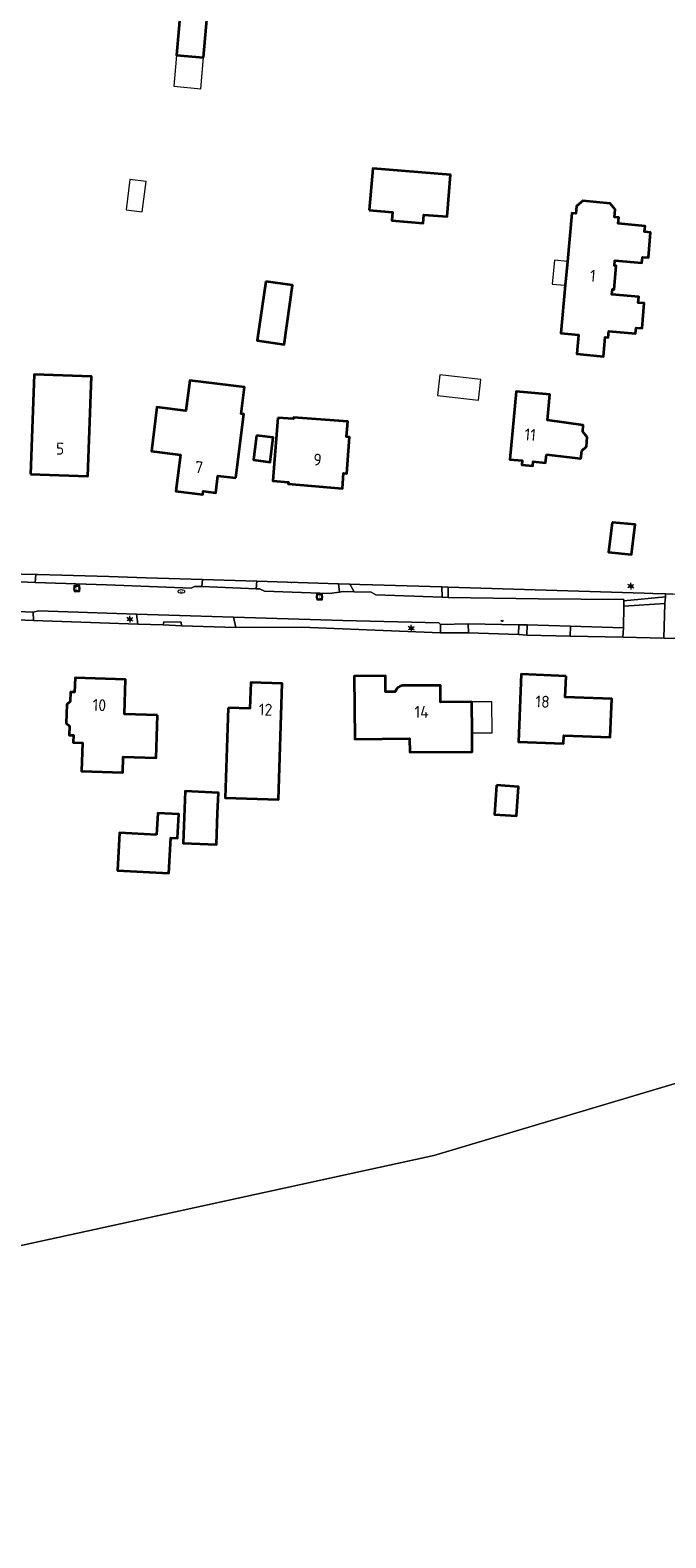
# Model space of a CAD drawing. Header units: metres. Extents: x 140853 to 145288, y 474558 to 480269.
# Tile 170 of 256: x 143069 to 143164, y 477840 to 478066. Entities that reach past the tile are written whole.
import ezdxf
from ezdxf.enums import TextEntityAlignment as Align

# ---------------------------------------------------------------- set-up
doc = ezdxf.new("R2010")
doc.units = ezdxf.units.M
doc.header["$MEASUREMENT"] = 0
for name, color, linetype, lineweight in [('B-WE-GR-BEPLANTING_CULTUUR_BOSPLANTSOEN-G', 90, 'GR-PLANTSOEN', 18), ('B-WE-GR-GROENVOORZIENING-G', 80, 'Continuous', 18), ('B-WE-IE-TERREINAFSCHEIDING_KUNSTMATIG_HEKWERK-G', 20, 'IE-TERREINAFSCHEIDING-KUNSTMATIG', 18), ('B-WE-KL-ET_LS_OV_LICHTMAST-S', 190, 'Continuous', 18), ('B-WE-KL-WATER_BRANDLEIDING_PUT-S', 150, 'Continuous', 18), ('B-WE-KL-WATER_PUT-S', 170, 'Continuous', 18), ('B-WE-OG-BEBOUWING-G', 7, 'Continuous', 35), ('B-WE-OG-BEBOUWING_BIJGEBOUW-G', 7, 'Continuous', 18), ('B-WE-OG-BEBOUWING_HUISNUMMER-T18', 10, 'Continuous', 18), ('B-WE-OG-BEBOUWING_LUIFEL-G', 7, 'Continuous', 18), ('B-WE-OG-TERREIN_ERF-G', 7, 'Continuous', 18), ('B-WE-RI-GWA_RIOOLPUT-S', 30, 'Continuous', 18), ('B-WE-VH-ONVERHARD-G', 252, 'Continuous', 18), ('B-WE-VH-VERHARDING_ASFALT-G', 252, 'Continuous', 18), ('B-WE-VH-VERHARDING_BETONSTRAATSTEEN-G', 252, 'Continuous', 18), ('B-WE-VH-VERHARDING_HALFVERHARDING_GRIND-G', 252, 'Continuous', 18), ('B-WE-VH-VERHARDING_OPEN-G', 252, 'Continuous', 18), ('B-WE-VH-VERHARDING_STRAATBAKSTEEN-G', 252, 'Continuous', 18), ('X-XX-XX-ALGEMEEN-S', 7, 'Continuous', 18)]:
    doc.layers.add(name, color=color, linetype=linetype, lineweight=lineweight)
doc.styles.add('NLCS-ISO', font='txt')
doc.linetypes.add('GR-PLANTSOEN', pattern='A,0,[179,NLCS.shx,S=2,R=0,X=0,Y=0],-4', length=4)
doc.linetypes.add('IE-TERREINAFSCHEIDING-KUNSTMATIG', pattern='A,4,[82,NLCS.shx,S=0.75,R=90,X=0,Y=0],4,-2', length=10)

# ---------------------------------------------------------------- blocks, each defined once
blk = doc.blocks.new('SIE-WEG_AFVALBAK_TYPE_01')
for radius in [0.25, 0.156]:
    blk.add_circle((0, 0), radius)
blk = doc.blocks.new('B-SIE-WEG_LICHTMAST-SO')
at = {"ltscale": 0.1}
for p, q in [((-1.1, 0.6), (-2.2, 1.3)), ((0, 1.3), (0, 2.5)), ((1.1, 0.6), (2.2, 1.3)), ((-1.1, -0.6), (-2.2, -1.3)), ((0, -1.3), (0, -2.5)), ((1.1, -0.6), (2.2, -1.3))]:
    blk.add_line(p, q, dxfattribs=at)
at = {"flags": 128}
for points in [[(-1.2, 0.5), (1.2, 0.5)], [(-1.2, -0.5), (1.2, -0.5)]]:
    blk.add_lwpolyline(points, dxfattribs=at)
at = {"ltscale": 0.1}
blk.add_circle((0, 0), 1.27, dxfattribs=at)
at = {"style": 'NLCS-ISO'}
blk.add_attdef('TYPE', text='', height=1.8, dxfattribs=at).set_placement((0, 2.5), align=Align.BOTTOM_CENTER)
blk = doc.blocks.new('SIE-WEG_STRAATPOT_BRANDKRAAN-SO')
blk.add_ellipse((0, 0), major_axis=(-0.729, 0), ratio=0.685994)
at = {"style": 'NLCS-ISO'}
blk.add_text('BR', height=0.4, dxfattribs=at).set_placement((-0.3, -0.2))
blk = doc.blocks.new('SRI-PUT_INSPECTIE-SO')
at = {"lineweight": -3, "flags": 128}
blk.add_lwpolyline([(-2, -2), (2, -2), (2, 2), (-2, 2)], close=True, dxfattribs=at)
at = {"lineweight": -3, "ltscale": 1.5}
blk.add_circle((0, 0), 2, dxfattribs=at)
at = {"ltscale": 0.1, "style": 'NLCS-ISO'}
blk.add_text('I', height=2.5, dxfattribs=at).set_placement((0, 0), align=Align.MIDDLE_CENTER)
blk = doc.blocks.new('SKL-WATERLEIDINGPUT-SO')
at = {"color": 0, "linetype": 'ByBlock', "lineweight": 18}
blk.add_ellipse((0, 0), major_axis=(2.5, 0), ratio=0.54, dxfattribs=at)
at = {"color": 0, "linetype": 'ByBlock', "lineweight": 18, "style": 'NLCS-ISO'}
blk.add_text('wl', height=1.8, dxfattribs=at).set_placement((0, 0), align=Align.MIDDLE_CENTER)

msp = doc.modelspace()

# ---------------------------------------------------------------- linework, layer by layer
at = {"layer": 'B-WE-GR-BEPLANTING_CULTUUR_BOSPLANTSOEN-G', "ltscale": 0.2, "flags": 128}
msp.add_lwpolyline([(143486.384, 478172.812), (143480.556, 478175.008), (143379.222, 478198.307), (143238.925, 478241.405), (143229.36, 478235.529), (143287.716, 478217.565), (143265.756, 478144.143), (143188.365, 478170.998), (143178.556, 478121.189), (143153.844, 478128.445), (143169.081, 478207.615), (143163.037, 478205.437), (143145.191, 478199.744), (143127.145, 478194.718), (143113.357, 478191.522), (143099.492, 478188.675), (143088.475, 478186.673), (143077.638, 478149.747), (143233.477, 478102.471), (143236.543, 478101.541), (143221.656, 477979.844), (143165.504, 477981.586), (143164.371, 477981.621), (143164.371, 477981.173), (143164.28, 477980.197), (143164.149, 477974.953), (143194.22, 477974.203), (143267.163, 477974.079), (143306.769, 477974.011), (143311.679, 477956.369), (143308.475, 477950.477), (143264.976, 477937.496), (143173.431, 477910.177), (143129.555, 477897.083), (143023.446, 477873.939), (143000, 477868.825), (142869.03, 477840.139), (142862.913, 477861.758), (142861.399, 477859.863), (142836.238, 477836.363), (142833.866, 477834.373), (142831.25, 477832.067), (142829.851, 477830.701), (142828.618, 477829.372), (142820.497, 477822.648), (142811.879, 477815.645), (142807.761, 477812.173), (142784.53, 477792.86), (142779.547, 477788.654), (142772.278, 477782.591), (142769.836, 477780.487), (142763.413, 477774.207), (142754.289, 477765.378), (142748.126, 477759.218), (142747.786, 477758.878), (142739.43, 477750), (142722.704, 477731.031), (142719.61, 477727.659), (142718, 477726.179), (142718.649, 477724.85), (142719.298, 477723.325), (142715.93, 477719.474), (142714.762, 477720.586), (142713.282, 477720.939), (142709.647, 477716.847), (142681.113, 477681.769), (142679.247, 477679.381), (142665.07, 477660.215), (142663.896, 477664.421), (142663.303, 477663.673), (142667.946, 477640.834), (142681.216, 477619.6), (142681.216, 477619.6, 0.0763381), (142741.403, 477561.144), (142741.403, 477561.144, 0.2367689), (142774.215, 477555.709), (142774.215, 477555.709), (142789.805, 477560.918), (142816.748, 477570.782), (142816.748, 477570.782, -0.0441848), (142836.692, 477575.559), (142836.692, 477575.559), (142854.479, 477581.163), (142854.479, 477581.163, 0.0429709), (142857.142, 477582.469), (142857.142, 477582.469), (142860.17, 477584.57), (142864.83, 477587.241), (142869.049, 477589.621), (142873.877, 477591.896), (142882.254, 477595.792), (142890.178, 477599.342), (142895.092, 477601.51), (142902.261, 477604.314), (142908.328, 477606.825), (142912.339, 477608.449), (142921.363, 477611.941), (142943.073, 477620.901), (142964.135, 477630.016), (142978.274, 477635.825), (142979.628, 477636.417), (142981.685, 477637.453), (142998.294, 477646.097), (143000, 477646.905), (143013.134, 477653.103), (143019.392, 477656.289), (143039.007, 477666.221), (143051.332, 477672.337), (143064.046, 477678.815), (143074.15, 477683.915), (143083.766, 477688.602), (143092.142, 477692.901), (143110.335, 477701.891), (143119.799, 477706.622), (143127.196, 477710.242), (143131.586, 477712.322), (143143.29, 477717.419), (143151.241, 477720.905), (143157.655, 477723.946), (143168.1, 477729.307), (143175.689, 477733.182), (143194.419, 477742.589), (143208.957, 477750), (143211.403, 477751.247), (143218.663, 477753.845), (143228.868, 477756.7), (143230.493, 477757.108), (143234.403, 477757.823), (143243.187, 477758.696), (143245.625, 477758.851), (143248.774, 477758.804), (143255.63, 477758.202), (143258.576, 477758.002), (143260.912, 477757.699), (143262.944, 477757.346), (143266.854, 477756.893), (143270.969, 477756.034), (143274.626, 477755.378), (143280.162, 477754.266), (143280.162, 477754.266, 0.0750108), (143305.758, 477753.43), (143305.758, 477753.43), (143316.016, 477754.508), (143321.957, 477755.225), (143325.46, 477755.839), (143328.507, 477756.4), (143332.213, 477757.725), (143335.208, 477758.591), (143337.391, 477759.61), (143339.828, 477760.171), (143343.636, 477761.699), (143344.905, 477762.106), (143346.276, 477762.615), (143349.27, 477764.396), (143349.27, 477764.396, -0.0469972), (143350.945, 477765.617), (143350.945, 477765.617, -0.0659339), (143353.585, 477766.737), (143353.585, 477766.737), (143356.021, 477768.162), (143361.113, 477770.429), (143365.921, 477772.185), (143365.921, 477772.185, 0.0379722), (143366.784, 477772.542), (143366.784, 477772.542, 0.0413559), (143367.393, 477772.897), (143367.393, 477772.897, -0.0282897), (143368.306, 477773.507), (143368.306, 477773.507, -0.0713289), (143370.185, 477774.221), (143370.185, 477774.221), (143378.358, 477777.226), (143380.236, 477778.193), (143384.45, 477779.568), (143388.468, 477781.345), (143390.643, 477782.368), (143390.643, 477782.368, -0.0420375), (143392.115, 477783.182), (143392.115, 477783.182, -0.0471207), (143393.537, 477783.691), (143393.537, 477783.691, 0.0559923), (143394.908, 477784.15), (143394.908, 477784.15, 0.0765349), (143396.226, 477785.067), (143396.226, 477785.067), (143398.258, 477786.033), (143400.542, 477787.254), (143403.689, 477788.883), (143407.597, 477791.223), (143412.775, 477794.073), (143423.233, 477797.893), (143428.666, 477798.915), (143432.526, 477799.809), (143421.062, 477817.531), (143419.931, 477823.485), (143421.135, 477832.436), (143430.088, 477851.734), (143401.919, 477848.604), (143393.777, 477849.819), (143389.892, 477850.94), (143387.534, 477852.134), (143376.463, 477867.558), (143365.196, 477887.238), (143362.684, 477892.688), (143362.49, 477898.689), (143366.336, 477913.105), (143370.628, 477929.418), (143385.989, 477987.38), (143399.518, 477994.611), (143410.074, 477999.93), (143410.159, 478000), (143421.478, 478009.286), (143421.421, 478015.306), (143426.322, 478015.562), (143426.295, 478021.819), (143434.734, 478021.93), (143434.702, 478025.135), (143434.649, 478039.135), (143468.819, 478039.264), (143475.785, 478047.073), (143475.785, 478047.073, -0.0218076), (143481.897, 478053.615), (143481.897, 478053.615, -0.0929516), (143491.112, 478060.84), (143491.112, 478060.84), (143500, 478065.054), (143508.655, 478068.751), (143517.803, 478072.434), (143528.765, 478076.309), (143536.372, 478078.727), (143536.372, 478078.727, -0.013226), (143552.161, 478083.234), (143552.161, 478083.234), (143546.504, 478115.85), (143549.746, 478115.709), (143552.318, 478105.273), (143570.075, 478109.451), (143569.553, 478112.127), (143567.23, 478131.373), (143545.713, 478130.441), (143540.501, 478149.817), (143563.045, 478154.87), (143559.267, 478182.079), (143500, 478173.977), (143487.662, 478172.29), (143486.384, 478172.812)], format="xyb", close=True, dxfattribs=at)
at = {"layer": 'B-WE-GR-GROENVOORZIENING-G', "ltscale": 0.2, "flags": 128}
for points in [[(143080.257, 477982.961), (143086.751, 477982.722), (143093.027, 477982.49), (143093.517, 477982.725), (143094.622, 477982.715), (143094.702, 477983.783), (143086.234, 477984.046), (143080.643, 477984.219), (143070.018, 477984.526), (143069.64, 477984.537), (143069.565, 477983.356), (143080.257, 477982.961)], [(143102.813, 477982.386), (143103.297, 477982.379), (143104.075, 477982.04), (143113.762, 477981.705), (143115.323, 477981.904), (143115.181, 477983.148), (143102.878, 477983.53), (143102.813, 477982.386)], [(143130.777, 477981.135), (143130.73, 477982.664), (143120.308, 477982.988), (143118.414, 477983.046), (143116.877, 477983.094), (143117.524, 477981.921), (143120.116, 477981.867), (143120.79, 477981.456), (143130.777, 477981.135)], [(143131.67, 477981.098), (143145.261, 477980.866), (143158.144, 477980.768), (143158.14, 477980.586), (143164.371, 477981.173), (143164.371, 477981.621), (143162.492, 477981.679), (143161.18, 477981.72), (143131.694, 477982.635), (143131.67, 477981.098)], [(143084.789, 477978.577), (143070.029, 477979.079), (143069.244, 477978.859), (143069.302, 477977.636), (143085.008, 477977.088), (143084.789, 477978.577)], [(143158.048, 477976.525), (143157.967, 477975.107), (143164.149, 477974.953), (143164.28, 477980.197), (143158.136, 477979.793), (143158.048, 477976.525)], [(143091.559, 477976.826), (143091.516, 477977.369), (143088.912, 477977.396), (143088.827, 477976.947), (143091.559, 477976.826)], [(143099.378, 477978.132), (143099.724, 477976.58), (143109.619, 477976.599), (143130.537, 477975.77), (143130.556, 477977.02), (143130.294, 477977.279), (143115.85, 477977.605), (143099.378, 477978.132)], [(143142.316, 477976.946), (143134.697, 477977.104), (143134.745, 477975.737), (143142.275, 477975.502), (143142.316, 477976.946)], [(143150.038, 477975.273), (143150.104, 477976.746), (143143.558, 477976.938), (143143.535, 477975.414), (143150.038, 477975.273)]]:
    msp.add_lwpolyline(points, close=True, dxfattribs=at)
at = {"layer": 'B-WE-IE-TERREINAFSCHEIDING_KUNSTMATIG_HEKWERK-G', "ltscale": 0.2, "flags": 128}
for points in [[(143099.724, 477976.58), (143109.619, 477976.599)], [(143109.619, 477976.599), (143130.537, 477975.77)], [(143134.745, 477975.737), (143142.275, 477975.502)], [(143143.535, 477975.414), (143150.038, 477975.273)]]:
    msp.add_lwpolyline(points, dxfattribs=at)
at = {"layer": 'B-WE-OG-BEBOUWING-G', "ltscale": 0.2, "flags": 128}
for points in [[(143094.893, 478062.371), (143095.586, 478070.371), (143091.501, 478070.725), (143090.808, 478062.725), (143094.893, 478062.371)], [(143119.816, 478039.378), (143123.304, 478039.09), (143123.202, 478037.844), (143127.924, 478037.454), (143128.027, 478038.7), (143131.515, 478038.412), (143132.036, 478044.717), (143120.337, 478045.683), (143119.816, 478039.378)], [(143149.634, 478031.675), (143149.313, 478028.089), (143148.665, 478020.868), (143151.314, 478020.63), (143151.055, 478017.742), (143155.059, 478017.383), (143155.318, 478020.271), (143155.757, 478020.232), (143155.841, 478021.168), (143159.884, 478020.806), (143159.963, 478021.682), (143160.859, 478021.602), (143161.198, 478025.377), (143160.301, 478025.457), (143160.382, 478026.353), (143156.338, 478026.716), (143156.406, 478027.479), (143156.645, 478027.458), (143156.963, 478030.994), (143156.704, 478031.017), (143156.775, 478031.814), (143160.839, 478031.449), (143160.917, 478032.326), (143161.814, 478032.246), (143162.152, 478036.02), (143161.256, 478036.101), (143161.336, 478036.997), (143157.283, 478037.361), (143157.366, 478038.287), (143156.738, 478038.343), (143156.841, 478039.489), (143156.079, 478040.4), (143151.936, 478040.772), (143151.024, 478040.01), (143150.921, 478038.865), (143150.284, 478038.922), (143149.634, 478031.675)], [(143104.239, 478028.673), (143102.973, 478019.752), (143107.003, 478019.18), (143108.269, 478028.101), (143104.239, 478028.673)], [(143068.856, 477999.642), (143077.457, 477999.335), (143077.997, 478014.366), (143069.393, 478014.673), (143068.856, 477999.642)], [(143099.742, 477999.077), (143100.947, 478008.702), (143100.55, 478008.752), (143101.049, 478012.731), (143092.803, 478013.764), (143092.232, 478009.199), (143087.866, 478009.746), (143087.033, 478003.098), (143091.399, 478002.551), (143090.715, 477997.094), (143094.783, 477996.584), (143094.845, 477997.08), (143096.731, 477996.844), (143097.053, 477999.414), (143099.742, 477999.077)], [(143146.472, 478002.622), (143151.652, 478002.015), (143151.785, 478003.147), (143152.522, 478003.821), (143152.606, 478005.227), (143151.932, 478006.028), (143151.992, 478007.026), (143146.652, 478007.798), (143147.009, 478011.641), (143141.93, 478012.112), (143140.979, 478001.857), (143142.841, 478001.684), (143142.782, 478001.047), (143144.405, 478000.896), (143144.464, 478001.534), (143146.355, 478001.358), (143146.472, 478002.622)], [(143106.065, 478008.135), (143105.509, 478001.269), (143105.294, 477998.616), (143107.647, 477998.427), (143107.626, 477998.168), (143115.777, 477997.507), (143115.961, 477999.77), (143116.419, 477999.732), (143116.857, 478005.237), (143116.399, 478005.273), (143116.579, 478007.556), (143108.434, 478008.199), (143108.416, 478007.969), (143106.065, 478008.135)], [(143102.852, 478005.475), (143102.392, 478001.781), (143104.893, 478001.469), (143105.353, 478005.164), (143102.852, 478005.475)], [(143156.361, 477992.39), (143155.803, 477987.896), (143159.289, 477987.553), (143159.847, 477992.047), (143156.361, 477992.39)], [(143087.928, 477963.364), (143082.968, 477963.504), (143083.138, 477968.751), (143075.54, 477968.998), (143075.469, 477966.819), (143074.859, 477966.839), (143074.821, 477965.414), (143074.308, 477964.948), (143074.232, 477962.169), (143074.72, 477961.705), (143074.683, 477960.366), (143075.293, 477960.349), (143075.263, 477959.25), (143076.653, 477959.212), (143076.536, 477954.912), (143082.733, 477954.737), (143082.8, 477957.096), (143087.748, 477956.957), (143087.928, 477963.364)], [(143098.571, 477964.468), (143098.115, 477950.927), (143106.141, 477950.657), (143106.704, 477968.12), (143101.977, 477968.263), (143101.859, 477964.355), (143098.571, 477964.468)], [(143149.437, 477969.258), (143142.682, 477969.533), (143142.266, 477959.349), (143149.021, 477959.074), (143149.072, 477960.325), (143156.086, 477960.039), (143156.322, 477965.804), (143149.308, 477966.091), (143149.437, 477969.258)], [(143096.998, 477948.63), (143097.117, 477951.677), (143092.095, 477951.913), (143091.79, 477944.109), (143096.812, 477943.873), (143096.998, 477948.63)], [(143138.974, 477952.822), (143138.673, 477948.431), (143141.965, 477948.206), (143142.266, 477952.596), (143138.974, 477952.822)], [(143087.822, 477945.354), (143082.244, 477945.648), (143081.944, 477939.969), (143089.668, 477939.561), (143089.95, 477944.895), (143090.981, 477944.841), (143091.172, 477948.462), (143087.995, 477948.63), (143087.822, 477945.354)]]:
    msp.add_lwpolyline(points, close=True, dxfattribs=at)
msp.add_lwpolyline([(143135.264, 477965.355), (143130.547, 477965.331), (143130.549, 477967.851), (143124.847, 477967.855), (143124.847, 477967.855, 0.3038194), (143123.717, 477966.865), (143123.717, 477966.865), (143122.267, 477966.852), (143122.245, 477969.302), (143117.565, 477969.26), (143117.65, 477959.753), (143125.892, 477959.827), (143125.902, 477957.817), (143135.302, 477957.865), (143135.288, 477960.705), (143135.264, 477965.355)], format="xyb", close=True, dxfattribs=at)
at = {"layer": 'B-WE-OG-BEBOUWING_BIJGEBOUW-G', "ltscale": 0.2, "flags": 128}
for points in [[(143083.774, 478043.983), (143083.213, 478039.445), (143085.66, 478039.142), (143086.222, 478043.681), (143083.774, 478043.983)], [(143130.452, 478014.577), (143130.104, 478011.476), (143136.254, 478010.786), (143136.602, 478013.887), (143130.452, 478014.577)]]:
    msp.add_lwpolyline(points, close=True, dxfattribs=at)
at = {"layer": 'B-WE-OG-BEBOUWING_LUIFEL-G', "ltscale": 0.2, "flags": 128}
for points in [[(143090.808, 478062.725), (143090.402, 478058.03), (143094.487, 478057.676), (143094.893, 478062.371), (143090.808, 478062.725)], [(143149.313, 478028.089), (143149.634, 478031.675), (143147.682, 478031.85), (143147.36, 478028.264), (143149.313, 478028.089)], [(143135.288, 477960.705), (143138.289, 477960.721), (143138.264, 477965.371), (143135.264, 477965.355), (143135.288, 477960.705)]]:
    msp.add_lwpolyline(points, close=True, dxfattribs=at)
at = {"layer": 'B-WE-OG-TERREIN_ERF-G', "ltscale": 0.2, "flags": 128}
for points in [[(143090.808, 478062.725), (143091.501, 478070.725), (143095.586, 478070.371), (143094.893, 478062.371), (143090.808, 478062.725)], [(143119.816, 478039.378), (143120.337, 478045.683), (143132.036, 478044.717), (143131.515, 478038.412), (143128.027, 478038.7), (143127.924, 478037.454), (143123.202, 478037.844), (143123.304, 478039.09), (143119.816, 478039.378)], [(143149.313, 478028.089), (143149.634, 478031.675), (143150.284, 478038.922), (143150.921, 478038.865), (143151.024, 478040.01), (143151.936, 478040.772), (143156.079, 478040.4), (143156.841, 478039.489), (143156.738, 478038.343), (143157.366, 478038.287), (143157.283, 478037.361), (143161.336, 478036.997), (143161.256, 478036.101), (143162.152, 478036.02), (143161.814, 478032.246), (143160.917, 478032.326), (143160.839, 478031.449), (143156.775, 478031.814), (143156.704, 478031.017), (143156.963, 478030.994), (143156.645, 478027.458), (143156.406, 478027.479), (143156.338, 478026.716), (143160.382, 478026.353), (143160.301, 478025.457), (143161.198, 478025.377), (143160.859, 478021.602), (143159.963, 478021.682), (143159.884, 478020.806), (143155.841, 478021.168), (143155.757, 478020.232), (143155.318, 478020.271), (143155.059, 478017.383), (143151.055, 478017.742), (143151.314, 478020.63), (143148.665, 478020.868), (143149.313, 478028.089)], [(143104.239, 478028.673), (143108.269, 478028.101), (143107.003, 478019.18), (143102.973, 478019.752), (143104.239, 478028.673)], [(143068.856, 477999.642), (143069.393, 478014.673), (143077.997, 478014.366), (143077.457, 477999.335), (143068.856, 477999.642)], [(143096.731, 477996.844), (143094.845, 477997.08), (143094.783, 477996.584), (143090.715, 477997.094), (143091.399, 478002.551), (143087.033, 478003.098), (143087.866, 478009.746), (143092.232, 478009.199), (143092.803, 478013.764), (143101.049, 478012.731), (143100.55, 478008.752), (143100.947, 478008.702), (143099.742, 477999.077), (143097.053, 477999.414), (143096.731, 477996.844)], [(143151.992, 478007.026), (143151.932, 478006.028), (143152.606, 478005.227), (143152.522, 478003.821), (143151.785, 478003.147), (143151.652, 478002.015), (143146.472, 478002.622), (143146.355, 478001.358), (143144.464, 478001.534), (143144.405, 478000.896), (143142.782, 478001.047), (143142.841, 478001.684), (143140.979, 478001.857), (143141.93, 478012.112), (143147.009, 478011.641), (143146.652, 478007.798), (143151.992, 478007.026)], [(143105.509, 478001.269), (143106.065, 478008.135), (143108.416, 478007.969), (143108.434, 478008.199), (143116.579, 478007.556), (143116.399, 478005.273), (143116.857, 478005.237), (143116.419, 477999.732), (143115.961, 477999.77), (143115.777, 477997.507), (143107.626, 477998.168), (143107.647, 477998.427), (143105.294, 477998.616), (143105.509, 478001.269)], [(143102.852, 478005.475), (143105.353, 478005.164), (143104.893, 478001.469), (143102.392, 478001.781), (143102.852, 478005.475)], [(143156.361, 477992.39), (143159.847, 477992.047), (143159.289, 477987.553), (143155.803, 477987.896), (143156.361, 477992.39)], [(143087.928, 477963.364), (143087.748, 477956.957), (143082.8, 477957.096), (143082.733, 477954.737), (143076.536, 477954.912), (143076.653, 477959.212), (143075.263, 477959.25), (143075.293, 477960.349), (143074.683, 477960.366), (143074.72, 477961.705), (143074.232, 477962.169), (143074.308, 477964.948), (143074.821, 477965.414), (143074.859, 477966.839), (143075.469, 477966.819), (143075.54, 477968.998), (143083.138, 477968.751), (143082.968, 477963.504), (143087.928, 477963.364)], [(143098.571, 477964.468), (143101.859, 477964.355), (143101.977, 477968.263), (143106.704, 477968.12), (143106.141, 477950.657), (143098.115, 477950.927), (143098.571, 477964.468)], [(143149.437, 477969.258), (143149.308, 477966.091), (143156.322, 477965.804), (143156.086, 477960.039), (143149.072, 477960.325), (143149.021, 477959.074), (143142.266, 477959.349), (143142.682, 477969.533), (143149.437, 477969.258)], [(143096.998, 477948.63), (143096.812, 477943.873), (143091.79, 477944.109), (143092.095, 477951.913), (143097.117, 477951.677), (143096.998, 477948.63)], [(143138.974, 477952.822), (143142.266, 477952.596), (143141.965, 477948.206), (143138.673, 477948.431), (143138.974, 477952.822)], [(143087.822, 477945.354), (143087.995, 477948.63), (143091.172, 477948.462), (143090.981, 477944.841), (143089.95, 477944.895), (143089.668, 477939.561), (143081.944, 477939.969), (143082.244, 477945.648), (143087.822, 477945.354)]]:
    msp.add_lwpolyline(points, close=True, dxfattribs=at)
for points in [[(143065.37, 477984.658), (143069.64, 477984.537), (143070.018, 477984.526), (143080.643, 477984.219), (143086.234, 477984.046), (143094.702, 477983.783), (143102.878, 477983.53), (143115.181, 477983.148), (143116.877, 477983.094), (143118.414, 477983.046), (143120.308, 477982.988), (143130.73, 477982.664), (143131.694, 477982.635), (143161.18, 477981.72), (143162.492, 477981.679), (143164.371, 477981.621), (143165.504, 477981.586)], [(143194.22, 477974.203), (143164.149, 477974.953), (143157.967, 477975.107), (143150.038, 477975.273), (143143.535, 477975.414), (143142.275, 477975.502), (143134.745, 477975.737), (143130.537, 477975.77), (143109.619, 477976.599), (143099.724, 477976.58), (143091.559, 477976.826), (143088.827, 477976.947), (143085.008, 477977.088), (143069.302, 477977.636), (143065.543, 477977.757)], [(143124.847, 477967.855), (143130.549, 477967.851), (143130.547, 477965.331), (143135.264, 477965.355), (143135.288, 477960.705), (143135.302, 477957.865), (143125.902, 477957.817), (143125.892, 477959.827), (143117.65, 477959.753), (143117.565, 477969.26), (143122.245, 477969.302), (143122.267, 477966.852), (143123.717, 477966.865)], [(142869.03, 477840.139), (143000, 477868.825), (143023.446, 477873.939), (143129.555, 477897.083), (143173.431, 477910.177)]]:
    msp.add_lwpolyline(points, dxfattribs=at)
msp.add_lwpolyline([(143123.717, 477966.865, -0.3038194), (143124.847, 477967.855)], format="xyb", dxfattribs=at)
at = {"layer": 'B-WE-VH-ONVERHARD-G', "ltscale": 0.2, "flags": 128}
msp.add_lwpolyline([(143158.14, 477980.586), (143158.136, 477979.793), (143164.28, 477980.197), (143164.371, 477981.173), (143158.14, 477980.586)], close=True, dxfattribs=at)
at = {"layer": 'B-WE-VH-VERHARDING_ASFALT-G', "ltscale": 0.2, "flags": 128}
msp.add_lwpolyline([(143065.728, 477979.005), (143069.244, 477978.859), (143070.029, 477979.079), (143084.789, 477978.577), (143099.378, 477978.132), (143115.85, 477977.605), (143130.294, 477977.279), (143130.556, 477977.02), (143134.697, 477977.104), (143142.316, 477976.946), (143143.558, 477976.938), (143150.104, 477976.746), (143158.048, 477976.525), (143158.136, 477979.793), (143158.136, 477979.793), (143158.14, 477980.586), (143158.144, 477980.768), (143145.261, 477980.866), (143131.67, 477981.098), (143130.777, 477981.135), (143120.79, 477981.456), (143120.116, 477981.867), (143117.524, 477981.921), (143115.82, 477981.96), (143115.323, 477981.904), (143113.762, 477981.705), (143104.075, 477982.04), (143103.297, 477982.379), (143102.813, 477982.386), (143094.622, 477982.715), (143093.517, 477982.725), (143093.027, 477982.49), (143086.751, 477982.722), (143080.257, 477982.961), (143069.565, 477983.356), (143064.923, 477983.536)], dxfattribs=at)
at = {"layer": 'B-WE-VH-VERHARDING_BETONSTRAATSTEEN-G', "ltscale": 0.2, "flags": 128}
for points in [[(143069.565, 477983.356), (143069.64, 477984.537), (143065.37, 477984.658), (143064.923, 477983.536), (143069.565, 477983.356)], [(143116.877, 477983.094), (143115.181, 477983.148), (143115.323, 477981.904), (143115.82, 477981.96), (143117.524, 477981.921), (143116.877, 477983.094)]]:
    msp.add_lwpolyline(points, close=True, dxfattribs=at)
at = {"layer": 'B-WE-VH-VERHARDING_HALFVERHARDING_GRIND-G', "ltscale": 0.2, "flags": 128}
for points in [[(143094.702, 477983.783), (143094.622, 477982.715), (143102.813, 477982.386), (143102.878, 477983.53), (143094.702, 477983.783)], [(143069.302, 477977.636), (143069.244, 477978.859), (143065.728, 477979.005), (143064.605, 477979.245), (143065.543, 477977.757), (143069.302, 477977.636)]]:
    msp.add_lwpolyline(points, close=True, dxfattribs=at)
at = {"layer": 'B-WE-VH-VERHARDING_OPEN-G', "ltscale": 0.2, "flags": 128}
for points in [[(143130.73, 477982.664), (143130.777, 477981.135), (143131.67, 477981.098), (143131.694, 477982.635), (143130.73, 477982.664)], [(143143.558, 477976.938), (143142.316, 477976.946), (143142.275, 477975.502), (143143.535, 477975.414), (143143.558, 477976.938)]]:
    msp.add_lwpolyline(points, close=True, dxfattribs=at)
at = {"layer": 'B-WE-VH-VERHARDING_STRAATBAKSTEEN-G', "ltscale": 0.2, "flags": 128}
for points in [[(143091.559, 477976.826), (143099.724, 477976.58), (143099.378, 477978.132), (143084.789, 477978.577), (143085.008, 477977.088), (143088.827, 477976.947), (143088.912, 477977.396), (143091.516, 477977.369), (143091.559, 477976.826)], [(143134.745, 477975.737), (143134.697, 477977.104), (143130.556, 477977.02), (143130.537, 477975.77), (143134.745, 477975.737)], [(143150.104, 477976.746), (143150.038, 477975.273), (143157.967, 477975.107), (143158.048, 477976.525), (143150.104, 477976.746)]]:
    msp.add_lwpolyline(points, close=True, dxfattribs=at)

# ---------------------------------------------------------------- block references
at = {"layer": 'B-WE-KL-ET_LS_OV_LICHTMAST-S', "xscale": 0.2, "yscale": 0.2, "zscale": 0.2}
for p in [(143159.179, 477982.799), (143083.786, 477977.808), (143126.135, 477976.448)]:
    msp.add_blockref('B-SIE-WEG_LICHTMAST-SO', p, dxfattribs=at)
at = {"layer": 'B-WE-KL-WATER_BRANDLEIDING_PUT-S', "xscale": 0.2, "yscale": 0.2, "zscale": 0.2}
msp.add_blockref('SIE-WEG_STRAATPOT_BRANDKRAAN-SO', (143139.796, 477977.543), dxfattribs=at)
at = {"layer": 'B-WE-KL-WATER_PUT-S', "xscale": 0.2, "yscale": 0.2, "zscale": 0.2}
msp.add_blockref('SKL-WATERLEIDINGPUT-SO', (143091.538, 477981.992), dxfattribs=at)
at = {"layer": 'B-WE-RI-GWA_RIOOLPUT-S', "xscale": 0.2, "yscale": 0.2, "zscale": 0.2}
for p in [(143075.824, 477982.445), (143112.316, 477981.197)]:
    msp.add_blockref('SRI-PUT_INSPECTIE-SO', p, dxfattribs=at)
at = {"layer": 'X-XX-XX-ALGEMEEN-S', "xscale": 0.2, "yscale": 0.2, "zscale": 0.2}
msp.add_blockref('SIE-WEG_AFVALBAK_TYPE_01', (143108.107, 477983.318), dxfattribs=at)

# ---------------------------------------------------------------- texts
at = {"layer": 'B-WE-OG-BEBOUWING_HUISNUMMER-T18', "style": 'NLCS-ISO'}
for s, rotation, p in [('1', 354.9, (143153.457, 478029.525)), ('11', 354.7, (143144.037, 478005.59)), ('5', 357.9, (143073.299, 478003.486)), ('7', 352.9, (143094.189, 478000.69)), ('9', 355.4, (143112.025, 478001.824)), ('10', 358.2, (143079.209, 477964.877)), ('18', 357.6, (143145.897, 477965.399)), ('12', 358.3, (143104.22, 477964.193)), ('14', 359.9, (143127.696, 477963.853))]:
    msp.add_text(s, height=1.8, rotation=rotation, dxfattribs=at).set_placement(p, align=Align.MIDDLE_CENTER)

doc.saveas('drawing.dxf')
